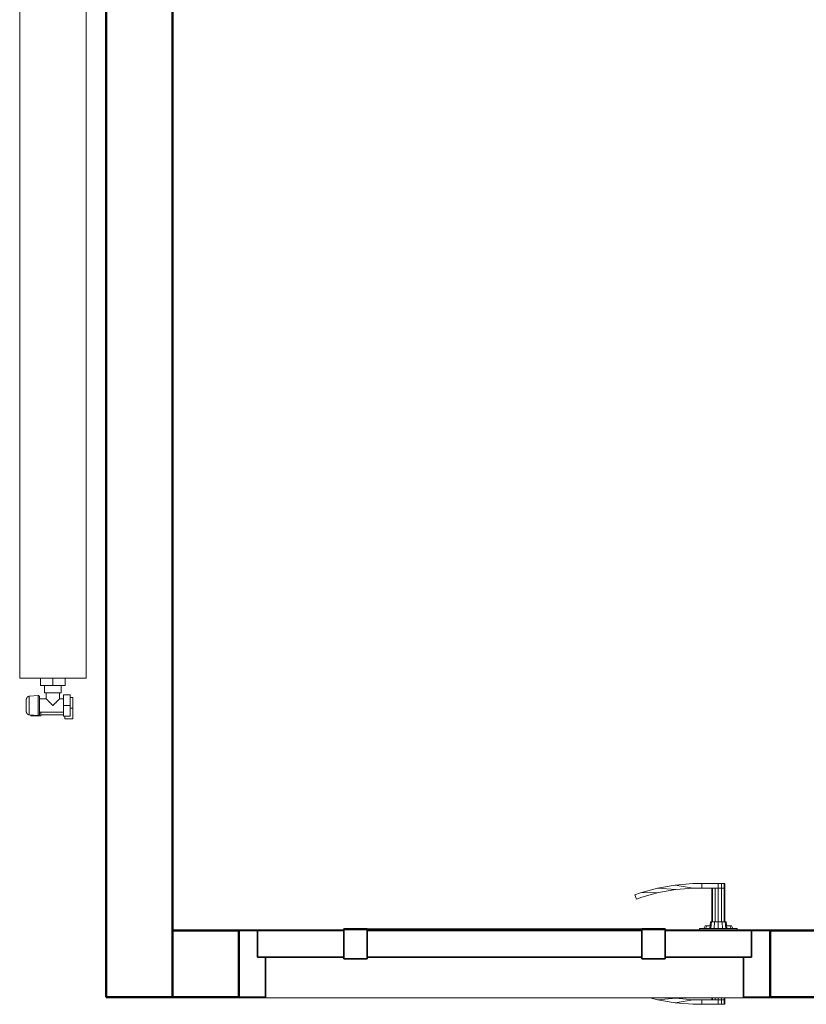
# Model space of a CAD drawing. Header units: millimetres. Extents: x 25703 to 50721, y 2709 to 39176.
# Tile 45 of 50: x 35993 to 37178, y 35687 to 37169. Entities that reach past the tile are written whole.
import ezdxf

# ---------------------------------------------------------------- set-up
doc = ezdxf.new("R2010")
doc.units = ezdxf.units.MM
doc.linetypes.add('ADSK_Скрыто', pattern=[300, 150, -150])
for name, color, linetype, lineweight in [('A-DETL-____-HDLN', 90, 'ADSK_Скрыто', 9), ('A-DOOR-____-MCUT', 31, 'Continuous', 35), ('A-DOOR-____-OTLN', 31, 'Continuous', 20), ('A-GENM-____-MCUT', 13, 'Continuous', 50), ('A-GENM-____-OTLN', 13, 'Continuous', 20), ('A-WALL-____-MCUT', 113, 'Continuous', 50), ('A-WALL-____-OTLN', 113, 'Continuous', 20), ('M-EQPM-____-OTLN', 50, 'Continuous', 20)]:
    doc.layers.add(name, color=color, linetype=linetype, lineweight=lineweight)

# ---------------------------------------------------------------- blocks, each defined once
blk = doc.blocks.new('Прямая форма - V line-610148-В_Этаж 02_Вентиляция')
at = {"layer": 'A-WALL-____-MCUT', "color": 9}
for p, q in [((200, 0), (100, 0)), ((100, 0), (100, -100)), ((200, -100), (200, 0)), ((4180, 0), (1000, 0)), ((1000, 0), (1000, -100)), ((100, -100), (200, -100)), ((1000, -100), (4180, -100))]:
    blk.add_line(p, q, dxfattribs=at)
blk = doc.blocks.new('Прямая форма - SW - 014-610149-В_Этаж 02_Вентиляция')
blk.add_blockref('Прямая форма - V line-610148-В_Этаж 02_Вентиляция', (0, 0))
blk = doc.blocks.new('Family - კარ1-610151-В_Этаж 02_Вентиляция')
at = {"layer": 'A-GENM-____-MCUT', "lineweight": 9}
for p, q in [((400, 1), (-400, 1)), ((-400, 1), (-400, -101)), ((400, -101), (400, 1)), ((-400, -101), (400, -101))]:
    blk.add_line(p, q, dxfattribs=at)
blk = doc.blocks.new('Прямая форма - V line-611816-В_Этаж 02_Вентиляция')
at = {"layer": 'A-WALL-____-MCUT', "color": 9}
for p, q in [((1710, 0), (-100, 0)), ((-100, 0), (-100, -100)), ((1710, -100), (1710, 0)), ((-100, -100), (1710, -100))]:
    blk.add_line(p, q, dxfattribs=at)
blk = doc.blocks.new('Прямая форма - SW - 014-611817-В_Этаж 02_Вентиляция')
blk.add_blockref('Прямая форма - V line-611816-В_Этаж 02_Вентиляция', (0, 0))
blk = doc.blocks.new('Прямая форма - V line-609028-В_Этаж 02_Вентиляция')
at = {"layer": 'A-DOOR-____-MCUT', "color": 53}
for p, q in [((-372, 0), (-400, 0)), ((-400, 0), (-400, -100)), ((-372, -40), (-372, 0)), ((-242, 0), (-372, 0)), ((-372, 0), (-372, -40)), ((-207, 2.5), (-242, 2.5)), ((-242, 2.5), (-242, -42.5)), ((-242, -40), (-242, 0)), ((-207, -42.5), (-207, 2.5)), ((207, 0), (-207, 0)), ((-207, 0), (-207, -40)), ((242, 2.5), (207, 2.5)), ((207, 2.5), (207, -42.5)), ((207, -40), (207, 0)), ((242, -42.5), (242, 2.5)), ((372, 0), (242, 0)), ((242, 0), (242, -40)), ((372, -40), (372, 0)), ((400, 0), (372, 0)), ((372, 0), (372, -40)), ((400, -100), (400, 0)), ((-360, -40), (-372, -40)), ((-372, -40), (-242, -40)), ((-360, -100), (-360, -40)), ((-242, -42.5), (-207, -42.5)), ((-207, -40), (207, -40)), ((207, -42.5), (242, -42.5)), ((242, -40), (372, -40)), ((360, -40), (360, -100)), ((372, -40), (360, -40)), ((-400, -100), (-360, -100)), ((360, -100), (400, -100))]:
    blk.add_line(p, q, dxfattribs=at)
at = {"layer": 'A-DOOR-____-OTLN', "color": 253}
for p, q in [((204.6, 57.1), (230.5, 64)), ((230.5, 64), (256.9, 68.7)), ((230.5, 64), (257.8, 61.7)), ((257.8, 61.7), (232, 57.2)), ((283.6, 71), (256.9, 68.7)), ((256.9, 68.7), (283.9, 64)), ((257.8, 61.7), (283.9, 64)), ((297, 71), (283.6, 71)), ((283.9, 64), (297, 64)), ((297, 71), (322, 71)), ((297, 64), (297, 71)), ((297, 64), (297, 71)), ((322, 64), (297, 64)), ((312, 13), (312, 64)), ((313.3, 64), (313.3, 13)), ((317, 64), (317, 13)), ((322, 71), (327, 71)), ((322, 64), (322, 71)), ((327, 64), (322, 64)), ((322, 13), (322, 64)), ((327, 64), (322, 64)), ((327, 71), (330.7, 71)), ((327, 64), (327, 71)), ((330.7, 64), (327, 64)), ((327, 13), (327, 64)), ((327, 64), (330.7, 64)), ((330.7, 71), (332, 71)), ((330.7, 64), (330.7, 71)), ((332, 64), (330.7, 64)), ((330.7, 64), (332, 64)), ((330.7, 13), (330.7, 64)), ((332, 64), (332, 71)), ((332, 13), (332, 64)), ((196.5, 54.1), (204.6, 57.1)), ((198.8, 47.5), (196.5, 54.1)), ((206.7, 50.4), (198.8, 47.5)), ((204.6, 57.1), (232, 57.2)), ((232, 57.2), (206.7, 50.4)), ((-207, 2.5), (-203.6, 2.5)), ((-203.6, 2.5), (-200.3, 2.5)), ((-203.6, 1), (-203.6, 2.5)), ((-200.3, 2.5), (-197, 2.5)), ((-200.3, 1), (-200.3, 2.5)), ((-197, 2.5), (-193.9, 2.5)), ((-197, 1), (-197, 2.5)), ((-193.9, 2.5), (-190.9, 2.5)), ((-193.9, 1), (-193.9, 2.5)), ((-190.9, 2.5), (-188, 2.5)), ((-190.9, 1), (-190.9, 2.5)), ((-188, 2.5), (-185.3, 2.5)), ((-188, 1), (-188, 2.5)), ((-185.3, 2.5), (-182.7, 2.5)), ((-185.3, 1), (-185.3, 2.5)), ((-182.7, 2.5), (-180.3, 2.5)), ((-182.7, 1), (-182.7, 2.5)), ((-180.3, 2.5), (-177.9, 2.5)), ((-180.3, 1), (-180.3, 2.5)), ((-177.9, 2.5), (-175.8, 2.5)), ((-177.9, 1), (-177.9, 2.5)), ((-175.8, 2.5), (-173.8, 2.5)), ((-175.8, 1), (-175.8, 2.5)), ((-173.8, 2.5), (-172, 2.5)), ((-173.8, 1), (-173.8, 2.5)), ((-172, 2.5), (0, 2.5)), ((-172, 1), (-172, 2.5)), ((0, 2.5), (172, 2.5)), ((172, 2.5), (173.8, 2.5)), ((172, 1), (172, 2.5)), ((173.8, 2.5), (175.8, 2.5)), ((173.8, 1), (173.8, 2.5)), ((175.8, 2.5), (177.9, 2.5)), ((175.8, 1), (175.8, 2.5)), ((177.9, 2.5), (180.3, 2.5)), ((177.9, 1), (177.9, 2.5)), ((180.3, 2.5), (182.7, 2.5)), ((180.3, 1), (180.3, 2.5)), ((182.7, 2.5), (185.3, 2.5)), ((182.7, 1), (182.7, 2.5)), ((185.3, 2.5), (188, 2.5)), ((185.3, 1), (185.3, 2.5)), ((188, 2.5), (190.9, 2.5)), ((188, 1), (188, 2.5)), ((190.9, 2.5), (193.9, 2.5)), ((190.9, 1), (190.9, 2.5)), ((193.9, 2.5), (197, 2.5)), ((193.9, 1), (193.9, 2.5)), ((197, 2.5), (200.3, 2.5)), ((197, 1), (197, 2.5)), ((200.3, 2.5), (203.6, 2.5)), ((200.3, 1), (200.3, 2.5)), ((203.6, 2.5), (207, 2.5)), ((203.6, 1), (203.6, 2.5)), ((350.5, 3), (293.5, 3)), ((293.5, 3), (293.5, 1)), ((300, 3), (302, 7)), ((304.7, 7), (302, 7)), ((302.9, 3), (304.7, 7)), ((304.7, 7), (309.4, 7)), ((309, 3), (310, 13)), ((311.6, 13), (310, 13)), ((310.7, 3), (311.6, 13)), ((311.6, 13), (316, 13)), ((316, 13), (315.5, 3)), ((316, 13), (322, 13)), ((322, 13), (328, 13)), ((322, 13), (322, 3)), ((328, 13), (332.4, 13)), ((328, 13), (328.5, 3)), ((332.4, 13), (334, 13)), ((332.4, 13), (333.3, 3)), ((334, 13), (335, 3)), ((334.6, 7), (339.3, 7)), ((339.3, 7), (342, 7)), ((339.3, 7), (341.1, 3)), ((342, 7), (344, 3)), ((350.5, 1), (350.5, 3)), ((230.5, -104), (219.3, -101)), ((257.8, -101.7), (230.5, -104)), ((253.7, -101), (257.8, -101.7)), ((257.8, -101.7), (283.9, -104)), ((312, -104), (312, -101)), ((313.3, -101), (313.3, -104)), ((317, -101), (317, -104)), ((322, -104), (322, -101)), ((327, -104), (327, -101)), ((330.7, -104), (330.7, -101)), ((332, -104), (332, -101)), ((230.5, -104), (256.9, -108.7)), ((283.9, -104), (256.9, -108.7)), ((256.9, -108.7), (283.6, -111)), ((283.6, -111), (297, -111)), ((297, -104), (283.9, -104)), ((297, -111), (297, -104)), ((297, -104), (322, -104)), ((297, -111), (297, -104)), ((322, -111), (297, -111)), ((327, -104), (322, -104)), ((322, -104), (327, -104)), ((322, -111), (322, -104)), ((327, -111), (322, -111)), ((330.7, -104), (327, -104)), ((327, -104), (330.7, -104)), ((327, -111), (327, -104)), ((330.7, -111), (327, -111)), ((332, -104), (330.7, -104)), ((330.7, -104), (332, -104)), ((330.7, -111), (330.7, -104)), ((332, -111), (330.7, -111)), ((332, -111), (332, -104))]:
    blk.add_line(p, q, dxfattribs=at)
blk = doc.blocks.new('Прямая форма - კარ1-611915-В_Этаж 02_Вентиляция')
blk.add_blockref('Прямая форма - V line-609028-В_Этаж 02_Вентиляция', (400, 0))
blk = doc.blocks.new('V line_ifc_RVT-1-В_Этаж 02_Вентиляция')
at = {"layer": 'A-DOOR-____-OTLN', "color": 253, "lineweight": 20}
blk.add_blockref('Прямая форма - კარ1-611915-В_Этаж 02_Вентиляция', (36323.2, 35797.6), dxfattribs=at)
at = {"layer": 'A-GENM-____-OTLN', "color": 253, "lineweight": 20}
blk.add_blockref('Family - კარ1-610151-В_Этаж 02_Вентиляция', (36723.2, 35797.6), dxfattribs=at)
at = {"layer": 'A-WALL-____-OTLN', "color": 253, "lineweight": 20, "rotation": 90}
blk.add_blockref('Прямая форма - SW - 014-611817-В_Этаж 02_Вентиляция', (36123.2, 35797.6), dxfattribs=at)
at = {"layer": 'A-WALL-____-OTLN', "color": 253, "lineweight": 20}
blk.add_blockref('Прямая форма - SW - 014-610149-В_Этаж 02_Вентиляция', (36123.2, 35797.6), dxfattribs=at)
blk = doc.blocks.new('ADSK_Радиатор универсальный_Боковое подключение_Клапаны - Радиатор 600х1200-V10-В_Этаж 02_Вентиляция')
at = {"layer": 'A-DETL-____-HDLN', "flags": 128}
for points in [[(-650, 20), (-650, 20), (-650, 20), (-649.9, 20), (-649.9, 20), (-649.8, 20), (-649.7, 20)], [(-649.7, 20), (-649.8, 20), (-649.9, 20), (-649.9, 20), (-650, 20), (-650, 20), (-650, 20), (-650, 20)], [(-632, 20), (-632, 20), (-632, 20), (-632.1, 20), (-632.1, 20), (-632.2, 20), (-632.3, 20)], [(-632.2, 20), (-632.1, 20), (-632.1, 20), (-632, 20), (-632, 20), (-632, 20), (-632, 20)], [(-653.8, 0), (-653.9, 0), (-653.9, 0), (-654, 0), (-654, 0), (-654, 0)], [(-654, 0), (-654, 0), (-654, 0), (-653.9, 0), (-653.8, 0), (-653.7, 0)], [(-628, 0), (-628, 0), (-628, 0), (-628.1, 0), (-628.2, 0)], [(-628.2, 0), (-628.1, 0), (-628.1, 0), (-628, 0), (-628, 0), (-628, 0)]]:
    blk.add_lwpolyline(points, dxfattribs=at)
at = {"layer": 'M-EQPM-____-OTLN'}
for p, q in [((600, 30), (-600, 30)), ((-600, 30), (-600, -70)), ((-600, 30), (-600, -70)), ((600, 30), (-600, 30)), ((600, -70), (600, 30)), ((600, -70), (600, 30)), ((-654.9, 15.8), (-656, 2.3)), ((-627.1, 15.8), (-654.9, 15.8)), ((-626, 2.3), (-627.1, 15.8)), ((-656.5, 13), (-656.5, -2)), ((-655.2, 13), (-656.5, 13)), ((-626, 2.3), (-656, 2.3)), ((-651, 0), (-651, -36)), ((-631, -10), (-631, 0)), ((-656.5, -2), (-651, -2)), ((-655, -2), (-655, -36)), ((-631, 0), (-651, 0)), ((-622, -10), (-631, -10)), ((-611, -7.5), (-622, -7.5)), ((-622, -7.5), (-622, -32.5)), ((-611, -20), (-611, -1.5)), ((-611, -1.5), (-600, -1.5)), ((610, -8), (600, -8)), ((610, -9.1), (610, -8)), ((610, -9.2), (610, -10.1)), ((610, -9.2), (615, -9.2)), ((615, -10.1), (610, -10.1)), ((610, -18.9), (610, -10.2)), ((617, -9.2), (615, -9.2)), ((615, -10.1), (615, -9.2)), ((615, -10.1), (615, -19.1)), ((617, -30.8), (617, -9.2)), ((617, -9.5), (617, -9.2)), ((-611, -38.5), (-611, -20)), ((-611, -20), (-600, -20)), ((610, -19.1), (610, -20.9)), ((610, -19.1), (615, -19.1)), ((615, -20.9), (610, -20.9)), ((610, -29.8), (610, -21.1)), ((615, -20.9), (615, -19.1)), ((615, -20.9), (615, -29.9)), ((622, -17.5), (617, -17.5)), ((622, -22.5), (617, -22.5)), ((622, -22.5), (622, -17.5)), ((-661, -38), (-657, -38)), ((-661, -50), (-661, -38)), ((-657, -36), (-641, -36)), ((-657, -46), (-657, -36)), ((-641, -36), (-625, -36)), ((-641, -36), (-641, -46)), ((-631, -36), (-631, -30)), ((-631, -30), (-622, -30)), ((-625, -46), (-625, -36)), ((-622, -32.5), (-611, -32.5)), ((-611, -38.5), (-600, -38.5)), ((600, -32), (610, -32)), ((610, -29.9), (610, -30.8)), ((610, -29.9), (615, -29.9)), ((615, -30.8), (610, -30.8)), ((610, -32), (610, -30.9)), ((615, -30.8), (615, -29.9)), ((615, -30.8), (617, -30.8)), ((617, -30.8), (617, -30.5)), ((-645, -50), (-661, -50)), ((-641, -46), (-657, -46)), ((-645, -46), (-645, -50)), ((-629, -50), (-645, -50)), ((-625, -46), (-641, -46)), ((-629, -50), (-629, -46)), ((-600, -70), (600, -70)), ((-600, -70), (600, -70))]:
    blk.add_line(p, q, dxfattribs=at)
at = {"layer": 'M-EQPM-____-OTLN', "flags": 128}
for points in [[(-654.9, 15.8), (-654.9, 16), (-654.8, 16.2), (-654.8, 16.4), (-654.7, 16.6), (-654.7, 16.8), (-654.6, 17), (-654.5, 17.2), (-654.4, 17.4), (-654.3, 17.5), (-654.2, 17.7), (-654.1, 17.9), (-654, 18), (-653.9, 18.2), (-653.7, 18.3), (-653.6, 18.5), (-653.4, 18.6), (-653.3, 18.8), (-653.1, 18.9), (-653, 19), (-652.8, 19.1), (-652.7, 19.2), (-652.5, 19.3), (-652.3, 19.4), (-652.1, 19.5), (-651.9, 19.6), (-651.8, 19.7), (-651.6, 19.7), (-651.4, 19.8), (-651.2, 19.9), (-651, 19.9), (-650.8, 19.9), (-650.6, 20), (-650.4, 20), (-650.2, 20), (-650, 20)], [(-650, 20), (-650, 20), (-650, 20), (-649.9, 20), (-649.9, 20), (-649.8, 20), (-649.7, 20), (-649.6, 20), (-649.5, 20), (-649.4, 20), (-649.3, 20), (-649.1, 20), (-649, 20), (-648.8, 20), (-648.6, 20), (-648.4, 20), (-648.2, 20), (-648, 20), (-647.8, 20), (-647.5, 20), (-647.3, 20), (-647, 20), (-646.7, 20), (-646.5, 20), (-646.2, 20)], [(-632, 20), (-632, 20), (-632, 20), (-632.1, 20), (-632.1, 20), (-632.2, 20), (-632.3, 20), (-632.4, 20), (-632.5, 20), (-632.6, 20), (-632.7, 20), (-632.9, 20), (-633, 20), (-633.2, 20), (-633.4, 20), (-633.6, 20), (-633.8, 20), (-634, 20), (-634.2, 20), (-634.5, 20), (-634.7, 20), (-635, 20), (-635.3, 20), (-635.5, 20), (-635.8, 20), (-636.1, 20), (-636.4, 20), (-636.8, 20), (-637.1, 20), (-637.4, 20), (-637.7, 20), (-638.1, 20), (-638.4, 20), (-638.8, 20), (-639.1, 20), (-639.5, 20), (-639.8, 20), (-640.2, 20), (-640.5, 20), (-640.9, 20), (-641.3, 20), (-641.6, 20), (-642, 20), (-642.3, 20), (-642.7, 20), (-643, 20), (-643.4, 20), (-643.7, 20), (-644.1, 20), (-644.4, 20), (-644.7, 20), (-645.1, 20), (-645.4, 20), (-645.7, 20), (-646, 20), (-646.3, 20), (-646.6, 20), (-646.9, 20), (-647.1, 20), (-647.4, 20), (-647.6, 20), (-647.9, 20), (-648.1, 20), (-648.3, 20), (-648.5, 20), (-648.7, 20), (-648.9, 20), (-649.1, 20), (-649.2, 20), (-649.4, 20), (-649.5, 20), (-649.6, 20), (-649.7, 20), (-649.8, 20), (-649.9, 20), (-649.9, 20), (-650, 20), (-650, 20), (-650, 20), (-650, 20)], [(-635.7, 20), (-635.4, 20), (-635.1, 20), (-634.9, 20), (-634.6, 20), (-634.4, 20), (-634.1, 20), (-633.9, 20), (-633.7, 20), (-633.5, 20), (-633.3, 20), (-633.1, 20), (-632.9, 20), (-632.8, 20), (-632.6, 20), (-632.5, 20), (-632.4, 20), (-632.3, 20), (-632.2, 20), (-632.1, 20), (-632.1, 20), (-632, 20), (-632, 20), (-632, 20), (-632, 20)], [(-632, 20), (-631.8, 20), (-631.6, 20), (-631.4, 20), (-631.2, 19.9), (-631, 19.9), (-630.8, 19.9), (-630.6, 19.8), (-630.4, 19.7), (-630.2, 19.7), (-630.1, 19.6), (-629.9, 19.5), (-629.7, 19.4), (-629.5, 19.3), (-629.3, 19.2), (-629.2, 19.1), (-629, 19), (-628.9, 18.9), (-628.7, 18.8), (-628.6, 18.6), (-628.4, 18.5), (-628.3, 18.3), (-628.1, 18.2), (-628, 18), (-627.9, 17.9), (-627.8, 17.7), (-627.7, 17.5), (-627.6, 17.4), (-627.5, 17.2), (-627.4, 17), (-627.3, 16.8), (-627.3, 16.6), (-627.2, 16.4), (-627.2, 16.2), (-627.1, 16), (-627.1, 15.8)], [(-654, 0), (-654.1, 0), (-654.2, 0), (-654.2, 0), (-654.3, 0), (-654.4, 0), (-654.5, 0.1), (-654.6, 0.1), (-654.6, 0.1), (-654.7, 0.1), (-654.8, 0.2), (-654.9, 0.2), (-654.9, 0.2), (-655, 0.3), (-655.1, 0.3), (-655.1, 0.3), (-655.2, 0.4), (-655.3, 0.4), (-655.3, 0.5), (-655.4, 0.6), (-655.4, 0.6), (-655.5, 0.7), (-655.5, 0.7), (-655.6, 0.8), (-655.6, 0.9), (-655.7, 0.9), (-655.7, 1), (-655.8, 1.1), (-655.8, 1.1), (-655.8, 1.2), (-655.9, 1.3), (-655.9, 1.4), (-655.9, 1.4), (-655.9, 1.5), (-656, 1.6), (-656, 1.7), (-656, 1.7), (-656, 1.8), (-656, 1.9), (-656, 2), (-656, 2.1), (-656, 2.1), (-656, 2.2), (-656, 2.3), (-656, 2.3)], [(-650.6, 0), (-650.9, 0), (-651.3, 0), (-651.6, 0), (-651.9, 0), (-652.1, 0), (-652.4, 0), (-652.6, 0), (-652.9, 0), (-653.1, 0), (-653.2, 0), (-653.4, 0), (-653.6, 0), (-653.7, 0), (-653.8, 0), (-653.9, 0), (-653.9, 0), (-654, 0), (-654, 0), (-654, 0)], [(-654, 0), (-654, 0), (-654, 0), (-653.9, 0), (-653.8, 0), (-653.7, 0), (-653.6, 0), (-653.5, 0), (-653.3, 0), (-653.2, 0), (-653, 0), (-652.8, 0), (-652.5, 0), (-652.3, 0), (-652, 0), (-651.7, 0), (-651.4, 0), (-651.1, 0), (-650.8, 0), (-650.4, 0), (-650.1, 0), (-649.7, 0), (-649.3, 0), (-648.9, 0), (-648.5, 0), (-648, 0), (-647.6, 0), (-647.1, 0), (-646.7, 0), (-646.2, 0), (-645.7, 0), (-645.2, 0), (-644.7, 0), (-644.2, 0), (-643.7, 0), (-643.2, 0), (-642.7, 0), (-642.2, 0), (-641.7, 0), (-641.1, 0), (-640.6, 0), (-640.1, 0), (-639.6, 0), (-639.1, 0), (-638.6, 0), (-638, 0), (-637.5, 0), (-637, 0), (-636.6, 0), (-636.1, 0), (-635.6, 0), (-635.1, 0), (-634.7, 0), (-634.2, 0), (-633.8, 0), (-633.3, 0), (-632.9, 0), (-632.5, 0), (-632.1, 0), (-631.8, 0), (-631.4, 0), (-631.1, 0), (-630.7, 0), (-630.4, 0), (-630.1, 0), (-629.9, 0), (-629.6, 0), (-629.4, 0), (-629.1, 0), (-628.9, 0), (-628.8, 0), (-628.6, 0), (-628.4, 0), (-628.3, 0), (-628.2, 0), (-628.1, 0), (-628.1, 0), (-628, 0), (-628, 0), (-628, 0)], [(-628, 0), (-628, 0), (-628, 0), (-628.1, 0), (-628.2, 0), (-628.3, 0), (-628.4, 0), (-628.5, 0), (-628.7, 0), (-628.8, 0), (-629, 0), (-629.2, 0), (-629.5, 0), (-629.7, 0), (-630, 0), (-630.3, 0), (-630.6, 0), (-630.9, 0), (-631.2, 0)], [(-626, 2.3), (-626, 2.3), (-626, 2.2), (-626, 2.1), (-626, 2), (-626, 1.9), (-626, 1.9), (-626, 1.8), (-626, 1.7), (-626, 1.6), (-626.1, 1.5), (-626.1, 1.5), (-626.1, 1.4), (-626.1, 1.3), (-626.1, 1.2), (-626.2, 1.2), (-626.2, 1.1), (-626.3, 1), (-626.3, 1), (-626.3, 0.9), (-626.4, 0.8), (-626.4, 0.8), (-626.5, 0.7), (-626.5, 0.6), (-626.6, 0.6), (-626.6, 0.5), (-626.7, 0.5), (-626.8, 0.4), (-626.8, 0.4), (-626.9, 0.3), (-627, 0.3), (-627, 0.2), (-627.1, 0.2), (-627.2, 0.2), (-627.3, 0.1), (-627.3, 0.1), (-627.4, 0.1), (-627.5, 0.1), (-627.6, 0), (-627.6, 0), (-627.7, 0), (-627.8, 0), (-627.9, 0), (-628, 0), (-628, 0)], [(615, -9.2), (615.5, -9.3), (616, -9.4)], [(617, -10.1), (617.8, -11), (618.6, -12.5), (619.6, -15.7), (619.8, -17.5)], [(617, -29.9), (617.8, -29), (618.6, -27.5), (619.6, -24.3), (619.8, -22.5)], [(615, -30.8), (615.5, -30.7), (616, -30.6)]]:
    blk.add_lwpolyline(points, dxfattribs=at)
at = {"layer": 'M-EQPM-____-OTLN'}
for points, knots in [([(-641, -20), (-640.4, -19.4), (-639.1, -18.1), (-637.5, -16.5), (-636.4, -15.4), (-635.8, -14.8), (-635.4, -14.4), (-635, -14), (-634.5, -13.5), (-634.1, -13.1), (-633.7, -12.7), (-633.4, -12.4), (-633, -12), (-632.7, -11.7), (-632.3, -11.3), (-632, -11.1), (-631.8, -10.8), (-631.6, -10.5), (-631.4, -10.4), (-631.2, -10.2), (-631, -10.1), (-631, -10), (-631, -10)], [0, 0, 0, 0, 0.142857, 0.285714, 0.357143, 0.392857, 0.428571, 0.464286, 0.5, 0.535714, 0.571429, 0.607143, 0.642857, 0.678571, 0.714286, 0.75, 0.785714, 0.821429, 0.857143, 0.892857, 0.928571, 1, 1, 1, 1]), ([(-631, -30), (-631, -30), (-631, -29.9), (-631.2, -29.8), (-631.4, -29.6), (-631.6, -29.5), (-631.8, -29.2), (-632, -28.9), (-632.3, -28.7), (-632.7, -28.3), (-633, -28), (-633.4, -27.6), (-633.7, -27.3), (-634.1, -26.9), (-634.7, -26.3), (-635.2, -25.8), (-635.8, -25.2), (-636.4, -24.6), (-637.5, -23.5), (-639.1, -21.9), (-640.4, -20.6), (-641, -20)], [0, 0, 0, 0, 0.071429, 0.107143, 0.142857, 0.178571, 0.214286, 0.25, 0.285714, 0.321429, 0.357143, 0.392857, 0.428571, 0.464286, 0.5, 0.571429, 0.607143, 0.642857, 0.714286, 0.857143, 1, 1, 1, 1])]:
    blk.add_open_spline(points, degree=3, knots=knots, dxfattribs=at)

msp = doc.modelspace()

# ---------------------------------------------------------------- block references
at = {"lineweight": 9}
msp.add_blockref('V line_ifc_RVT-1-В_Этаж 02_Вентиляция', (0, 0), dxfattribs=at)
at = {"layer": 'A-DETL-____-HDLN', "rotation": 90.000046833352}
msp.add_blockref('ADSK_Радиатор универсальный_Боковое подключение_Клапаны - Радиатор 600х1200-V10-В_Этаж 02_Вентиляция', (36023.2, 36777.6), dxfattribs=at)

doc.saveas('drawing.dxf')
